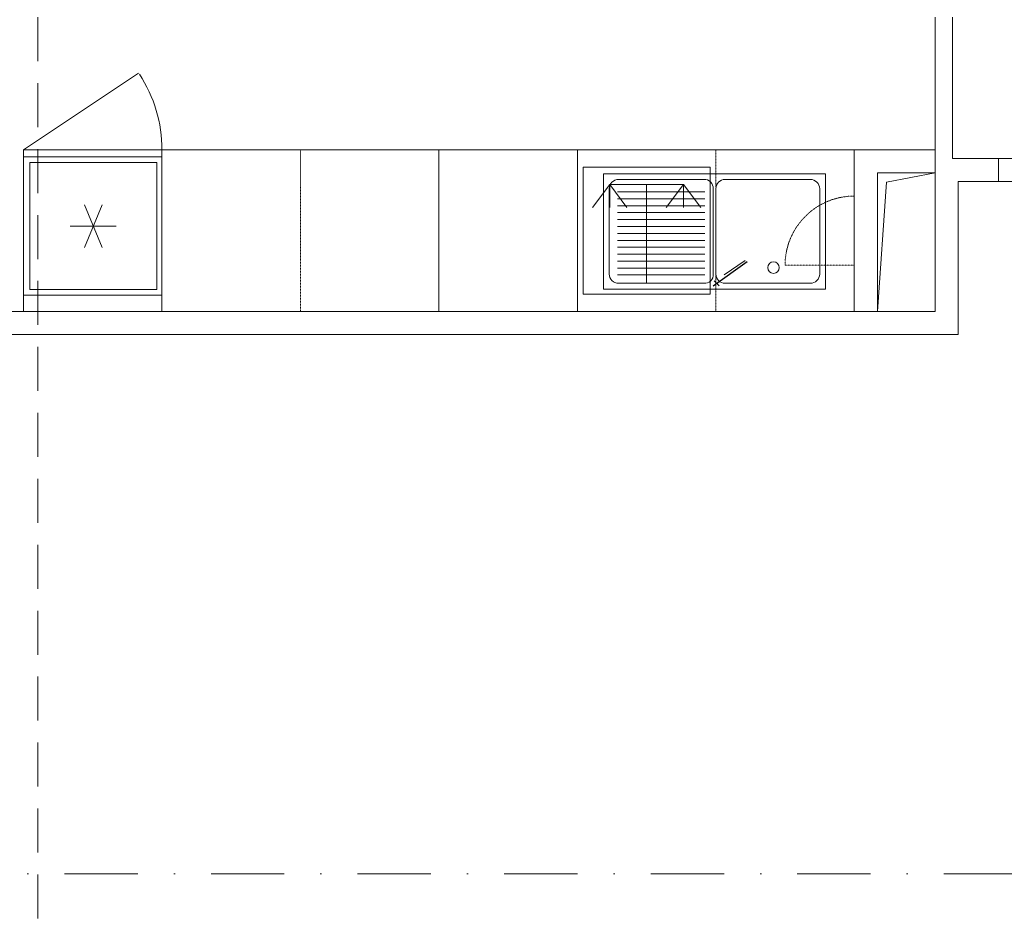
# Model space of a CAD drawing. Header units: millimetres. Extents: x 213386 to 459888, y 74252 to 208052.
# Tile 188 of 256: x 374148 to 378414, y 182188 to 186134. Entities that reach past the tile are written whole.
import ezdxf

# ---------------------------------------------------------------- set-up
doc = ezdxf.new("R2010")
doc.units = ezdxf.units.MM
for name, pattern in [('ČERCHOVANÁ', [25.4, 12.7, -6.35, 0, -6.35]), ('ČÁRKOVANÁ', [19.05, 12.7, -6.35]), ('ČÁRKOVANÁ01-01', [2, 1, -1])]:
    doc.linetypes.add(name, pattern=pattern)
doc.layers.add('.u1 NAB l-plná', color=7, linetype='Continuous')
for name, color, linetype, lineweight in [('DVERE', 255, 'Continuous', 0), ('INTERIER', 255, 'Continuous', 0), ('NOVA', 255, 'Continuous', 0), ('NOVÁ INTERIERY', 255, 'Continuous', 0), ('OSY', 255, 'Continuous', 0), ('TENKA', 255, 'Continuous', 0), ('ZARIZOVAKY', 255, 'Continuous', 0)]:
    doc.layers.add(name, color=color, linetype=linetype, lineweight=lineweight)

# ---------------------------------------------------------------- blocks, each defined once
blk = doc.blocks.new('Mycka')
at = {"linetype": 'ByBlock'}
for p, q in [((0, 0), (0, 550)), ((0, 550), (550, 550)), ((550, 550), (550, 0)), ((115, 475), (40, 375)), ((435, 475), (115, 475)), ((115, 475), (115, 375)), ((115, 475), (190, 375)), ((275, 50), (275, 475)), ((435, 475), (360, 375)), ((435, 475), (510, 375)), ((435, 475), (435, 375)), ((550, 0), (0, 0))]:
    blk.add_line(p, q, dxfattribs=at)
blk = doc.blocks.new('Chladnicka')
at = {"linetype": 'ByBlock'}
for p, q in [((0, 0), (0, 550)), ((0, 550), (550, 550)), ((550, 550), (550, 0)), ((236.7, 182.6), (313.3, 367.4)), ((313.3, 182.6), (236.7, 367.4)), ((375, 275), (175, 275)), ((550, 0), (0, 0))]:
    blk.add_line(p, q, dxfattribs=at)
blk = doc.blocks.new('lednice půdorys')
at = {"layer": 'ZARIZOVAKY'}
for points in [[(0, -630), (600, -630), (600, 0), (0, 0)], [(0, -630), (600, -630), (600, -600), (0, -600)]]:
    blk.add_lwpolyline(points, close=True, dxfattribs=at)
blk.add_lwpolyline([(101, -963.1), (600, -630)], dxfattribs=at)
blk.add_arc((600, -630), 600, 180, 213.1335, dxfattribs=at)
at = {"ltscale": 0.3}
blk.add_blockref('Chladnicka', (22.9, -574.8), dxfattribs=at)
blk = doc.blocks.new('drez_1')
at = {"layer": '.u1 NAB l-plná', "elevation": 0}
for points in [[(51429.9, 23745.8), (51281.8, 23851.4)], [(51403.5, 23746.3), (51425.5, 23768.3)]]:
    blk.add_lwpolyline(points, dxfattribs=at)
at = {"layer": 'ZARIZOVAKY'}
for p, q in [((51466.2, 24153.2), (51843.7, 24153.2)), ((51466.2, 24123.2), (51843.7, 24123.2)), ((51466.2, 24093.2), (51843.7, 24093.2)), ((51466.2, 24063.2), (51843.7, 24063.2)), ((51466.2, 24033.2), (51843.7, 24033.2)), ((51466.2, 24003.2), (51843.7, 24003.2)), ((51466.2, 23973.2), (51843.7, 23973.2)), ((51466.2, 23943.2), (51843.7, 23943.2)), ((51466.2, 23913.2), (51843.7, 23913.2)), ((51466.2, 23883.2), (51843.7, 23883.2)), ((51466.2, 23853.2), (51843.7, 23853.2)), ((51466.2, 23823.2), (51843.7, 23823.2)), ((51466.2, 23793.2), (51843.7, 23793.2))]:
    blk.add_line(p, q, dxfattribs=at)
at = {"layer": 'ZARIZOVAKY', "ltscale": 0.5}
blk.add_lwpolyline([(51904.9, 24231.9), (51904.9, 23731.9), (50943.1, 23731.9), (50943.1, 24231.9)], close=True, dxfattribs=at)
for points in [[(51418.1, 24166.9), (51418.1, 23796.9, -0.414214), (51378.1, 23756.9), (51008.1, 23756.9, -0.414214), (50968.1, 23796.9), (50968.1, 24166.9, -0.414214), (51008.1, 24206.9), (51378.1, 24206.9, -0.414214)], [(51879.9, 24166.9), (51879.9, 23796.9, -0.414214), (51839.9, 23756.9), (51469.9, 23756.9, -0.475367), (51429.9, 23796.9), (51429.9, 24166.9, -0.458028), (51469.9, 24206.9), (51839.9, 24206.9, -0.414214)]]:
    blk.add_lwpolyline(points, format="xyb", close=True, dxfattribs=at)
at = {"layer": 'ZARIZOVAKY', "elevation": 0}
blk.add_lwpolyline([(51290.7, 23856.2), (51381.6, 23794.1)], dxfattribs=at)
at = {"layer": 'ZARIZOVAKY', "ltscale": 0.5}
blk.add_circle((51168.1, 23825.1), 25, dxfattribs=at)

msp = doc.modelspace()

# ---------------------------------------------------------------- linework, layer by layer
at = {"layer": 'DVERE'}
msp.add_lwpolyline([(378389.138, 185432.154), (378389.138, 185532.154)], close=True, dxfattribs=at)
at = {"layer": 'INTERIER'}
msp.add_lwpolyline([(374164.138, 184869.654), (374164.138, 185569.654), (377764.138, 185569.654), (377764.138, 184869.654)], close=True, dxfattribs=at)
at = {"layer": 'INTERIER', "linetype": 'ČÁRKOVANÁ01-01', "ltscale": 0.05}
for points in [[(374164.138, 184869.654), (374164.138, 185569.654), (374764.138, 185569.654), (374764.138, 184869.654)], [(375364.138, 184869.654), (375364.138, 185569.654), (375964.138, 185569.654), (375964.138, 184869.654)], [(376564.138, 184869.654), (376564.138, 185569.654), (377164.138, 185569.654), (377164.138, 184869.654)]]:
    msp.add_lwpolyline(points, close=True, dxfattribs=at)
at = {"layer": 'INTERIER', "ltscale": 15}
for points in [[(374164.138, 185569.654), (374764.138, 185569.654), (374764.138, 184869.654), (374164.138, 184869.654)], [(375964.138, 185569.654), (376564.138, 185569.654), (376564.138, 184869.654), (375964.138, 184869.654)]]:
    msp.add_lwpolyline(points, close=True, dxfattribs=at)
at = {"layer": 'NOVA'}
for p, q in [((378114.138, 186144.654), (378114.138, 184869.654)), ((378189.138, 186144.654), (378189.138, 185532.154)), ((377764.138, 185569.654), (378114.138, 185569.654)), ((377864.138, 184869.654), (377864.138, 185469.654)), ((377864.138, 185469.654), (378114.138, 185469.654)), ((378214.138, 185432.154), (378214.138, 184769.654)), ((378114.138, 184869.654), (373276.638, 184869.654)), ((378214.138, 184769.654), (373276.638, 184769.654))]:
    msp.add_line(p, q, dxfattribs=at)
at = {"layer": 'NOVA', "linetype": 'ČÁRKOVANÁ', "ltscale": 15}
msp.add_lwpolyline([(380526.638, 181382.154), (374226.638, 181382.154), (374226.638, 202682.154), (380526.638, 202682.154)], dxfattribs=at)
at = {"layer": 'NOVA'}
for points in [[(379989.138, 185532.154), (378189.138, 185532.154)], [(377864.138, 185469.654), (378114.138, 185469.654), (378114.138, 184869.654), (377864.138, 184869.654)], [(378214.138, 185432.154), (379989.138, 185432.154)]]:
    msp.add_lwpolyline(points, close=True, dxfattribs=at)
at = {"layer": 'NOVÁ INTERIERY', "ltscale": 5}
msp.add_line((377764.138, 185069.654), (377764.138, 185369.654), dxfattribs=at)
at = {"layer": 'NOVÁ INTERIERY', "linetype": 'ČÁRKOVANÁ01-01', "ltscale": 0.05}
msp.add_line((377764.138, 185069.654), (377464.138, 185069.654), dxfattribs=at)
msp.add_arc((377764.138, 185069.654), 300, 90, 180, dxfattribs=at)
at = {"layer": 'OSY', "linetype": 'ČERCHOVANÁ', "ltscale": 25}
msp.add_line((400063.194, 182432.154), (372424.222, 182432.154), dxfattribs=at)
at = {"layer": 'TENKA'}
for p, q in [((377904.156, 185430.114), (378114.138, 185469.654)), ((377864.138, 184869.654), (377904.156, 185430.114))]:
    msp.add_line(p, q, dxfattribs=at)

# ---------------------------------------------------------------- block references
at = {"layer": 'ZARIZOVAKY', "rotation": 180}
msp.add_blockref('lednice půdorys', (374764.138, 184939.654), dxfattribs=at)
at = {"layer": 'ZARIZOVAKY', "xscale": -1}
for name, p in [('Mycka', (377139.138, 184944.654)), ('drez_1', (428582.279, 161234.638))]:
    msp.add_blockref(name, p, dxfattribs=at)

doc.saveas('drawing.dxf')
